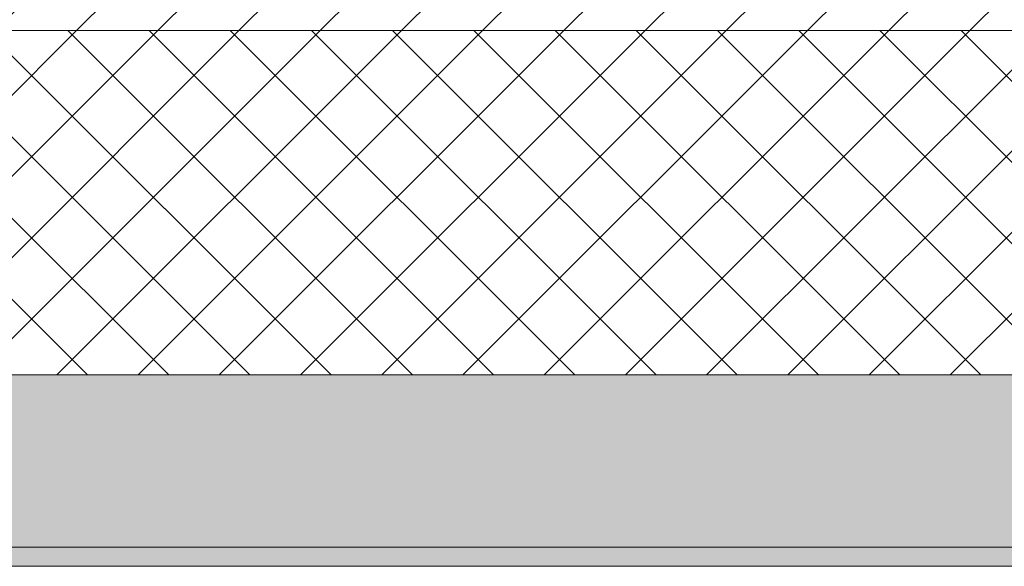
# Model space of a CAD drawing. Header units: millimetres. Extents: x -40968 to 77376, y -17881 to 4746.
# Tile 80 of 256: x -15152 to -14638, y -1699 to -1413. Entities that reach past the tile are written whole.
import ezdxf

# ---------------------------------------------------------------- set-up
doc = ezdxf.new("R2010")
doc.units = ezdxf.units.MM
doc.header["$MEASUREMENT"] = 0
doc.layers.add('12_FAÇ_Façana', color=7, linetype='Continuous')
doc.layers.add('12_FAÇ_Façana_Pluma_Nº__102', color=7, linetype='Continuous', lineweight=5, true_color=0xcccccc)
doc.layers.add('12_FAÇ_Façana_Pluma_Nº__174', color=7, linetype='Continuous', lineweight=13, true_color=0xe4ad2c)
doc.layers.add('12_FAÇ_Façana_Pluma_Nº__2', color=8, linetype='Continuous', lineweight=5)
doc.layers.add('12_FAÇ_Façana_Pluma_Nº__7', color=7, linetype='Continuous', lineweight=5)

# ---------------------------------------------------------------- blocks, each defined once
blk = doc.blocks.new('Muro_12_5', base_point=(-16936.43, -1193.98))
at = {"layer": '12_FAÇ_Façana_Pluma_Nº__102', "linetype": 'Continuous', "lineweight": 0, "true_color": 0xe5e5e5}
for points in [[(-16936.43, -1688.98), (-14135.93, -1688.98), (-14135.93, -1598.98), (-16936.43, -1598.98)], [(-16936.43, -1698.98), (-14135.93, -1698.98), (-14135.93, -1688.98), (-16936.43, -1688.98)]]:
    blk.add_hatch(color=254, dxfattribs=at).paths.add_polyline_path(points)
at = {"layer": '12_FAÇ_Façana_Pluma_Nº__174', "linetype": 'Continuous', "lineweight": 13, "true_color": 0xe4ad2c}
h = blk.add_hatch(dxfattribs=at)
h.set_pattern_fill('SATE_Aislamiento_0005', color=42, style=0, pattern_type=2)
h.set_pattern_definition([(45, (0, 0), (-21.213203, 21.213203), []), (135, (0, 0), (21.213203, 21.213203), [])])
h.paths.add_polyline_path([(-16936.43, -1598.98), (-14135.93, -1598.98), (-14135.93, -1418.98), (-16936.43, -1418.98)])
at = {"layer": '12_FAÇ_Façana_Pluma_Nº__2', "linetype": 'Continuous', "lineweight": 5}
h = blk.add_hatch(dxfattribs=at)
h.set_pattern_fill('Ceramic_0005', color=8, style=0, pattern_type=2)
h.set_pattern_definition([(45, (0, 0), (-21.213203, 21.213203), [])])
h.paths.add_polyline_path([(-16936.43, -1418.98), (-14135.93, -1418.98), (-14135.93, -1203.98), (-16936.43, -1203.98)])
at = {"layer": '12_FAÇ_Façana_Pluma_Nº__7', "color": 7, "linetype": 'Continuous', "lineweight": 5}
for p, q in [((-16936.43, -1418.98), (-14135.93, -1418.98)), ((-16936.43, -1598.98), (-14135.93, -1598.98)), ((-16936.43, -1688.98), (-14135.93, -1688.98))]:
    blk.add_line(p, q, dxfattribs=at)
at = {"layer": '12_FAÇ_Façana_Pluma_Nº__7', "color": 7, "linetype": 'Continuous', "lineweight": 5, "flags": 128}
blk.add_lwpolyline([(-16936.43, -1698.98), (-14135.93, -1698.98)], dxfattribs=at)

msp = doc.modelspace()

# ---------------------------------------------------------------- block references
at = {"layer": '12_FAÇ_Façana', "color": 7, "lineweight": 20}
msp.add_blockref('Muro_12_5', (-16936.43, -1193.98), dxfattribs=at)

doc.saveas('drawing.dxf')
